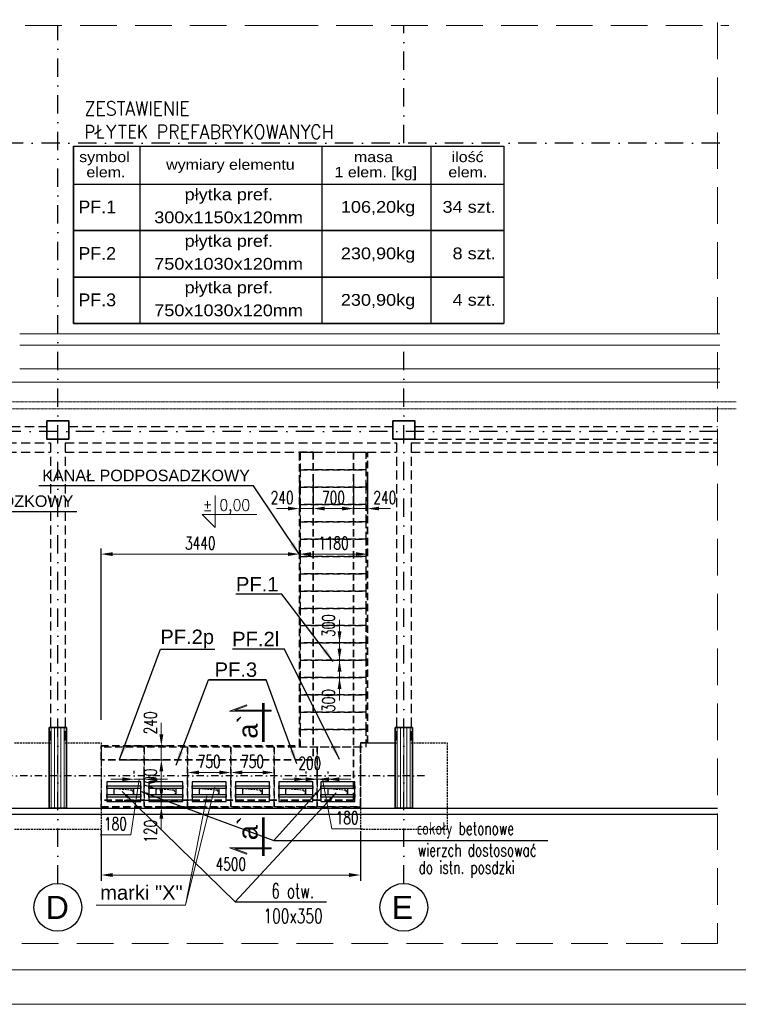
# Model space of a CAD drawing. Header units: centimetres. Extents: x -11084 to 18320, y 2736 to 15778.
# Tile 2 of 28: x 373 to 1619, y 11642 to 13350. Entities that reach past the tile are written whole.
import ezdxf

# ---------------------------------------------------------------- set-up
doc = ezdxf.new("R2010")
doc.units = ezdxf.units.CM
for name, pattern in [('DASHED', [0.75, 0.5, -0.25]), ('HIDDEN', [9.525, 6.35, -3.175]), ('HIDDEN2', [4.7625, 3.175, -1.5875]), ('KRESKAKROPKA', [25.4, 12.7, -6.35, 0, -6.35])]:
    doc.linetypes.add(name, pattern=pattern)
for name, color, linetype, lineweight in [('---Osie', 4, 'KRESKAKROPKA', 25), ('---Stal+opis', 3, 'Continuous', 18), ('---Stal+widok', 2, 'Continuous', 25), ('---Stal+wym', 9, 'Continuous', 15), ('---Widok', 7, 'Continuous', 25), ('---Ściany', 5, 'Continuous', 35), ('_cienkie', 9, 'Continuous', 9), ('_wymiar', 3, 'Continuous', 13), ('K---kreskowanie', 202, 'Continuous', 9), ('K_opis-25', 2, 'Continuous', 13), ('K_wymiar', 3, 'Continuous', 13)]:
    doc.layers.add(name, color=color, linetype=linetype, lineweight=lineweight)
for name, color, linetype in [('5', 3, 'Continuous'), ('_ściany', 8, 'Continuous'), ('K-5', 3, 'Continuous'), ('K_opis-70', 241, 'Continuous')]:
    doc.layers.add(name, color=color, linetype=linetype)
doc.styles.add('ARIAL', font='arial.ttf', dxfattribs={"width": 0.95})
doc.styles.add('Arial CE', font='arial.ttf')
doc.styles.add('Arial prosty', font='arial.ttf')
doc.styles.add('ROMAND', font='romand.shx', dxfattribs={"width": 0.9})
doc.styles.add('WYMIARY', font='ROMANS.shx', dxfattribs={"width": 0.7})
doc.dimstyles.new('10', dxfattribs={"dimtxt": 24, "dimasz": 12.5, "dimexe": 5, "dimexo": 10, "dimgap": 6, "dimtad": 1, "dimdec": 0, "dimrnd": 1, "dimzin": 9, "dimdsep": 46, "dimtxsty": 'WYMIARY', "dimcen": 5, "dimdle": 10, "dimclrd": 256, "dimclre": 256, "dimclrt": 11, "dimaunit": 1, "dimazin": 0, "dimtfac": 8e-05, "dimtdec": 0, "dimtix": 1, "dimtmove": 1, "dimatfit": 3, "dimfxl": 5, "dimtolj": 1, "dimtzin": 9, "dimarcsym": 0})
doc.dimstyles.new('SK100_mx_mm', dxfattribs={"dimtxt": 22, "dimasz": 20, "dimexe": 10, "dimexo": 40, "dimgap": 8, "dimtad": 1, "dimdec": 4, "dimlfac": 10, "dimrnd": 1, "dimzin": 9, "dimdsep": 46, "dimtxsty": 'WYMIARY', "dimcen": 10, "dimdle": 10, "dimclrd": 256, "dimclre": 256, "dimclrt": 3, "dimazin": 3, "dimtfac": 8e-05, "dimtdec": 4, "dimtmove": 0, "dimatfit": 3, "dimfxl": 1, "dimtolj": 1, "dimtzin": 9, "dimlwd": -1, "dimarcsym": 0})

# ---------------------------------------------------------------- blocks, each defined once
blk = doc.blocks.new('*D118')
at = {"layer": 'Defpoints', "color": 0, "transparency": 16777216}
for p in [(514.2, 12089.9), (618.7, 12089.9), (514.2, 12065.9)]:
    blk.add_point(p, dxfattribs=at)
at = {"layer": 'K_wymiar', "transparency": 16777216}
for p, q in [((618.7, 12109.9), (618.7, 12129.9)), ((618.7, 12065.9), (618.7, 12089.9)), ((618.7, 12045.9), (618.7, 12025.9))]:
    blk.add_line(p, q, dxfattribs=at)
at = {"layer": 'K_wymiar', "lineweight": -2, "transparency": 16777216}
for p, q in [((554.2, 12089.9), (628.7, 12089.9)), ((554.2, 12065.9), (628.7, 12065.9))]:
    blk.add_line(p, q, dxfattribs=at)
at = {"layer": 'K_wymiar', "transparency": 16777216}
for points in [[(615.4, 12109.9), (622.1, 12109.9), (618.7, 12089.9)], [(615.4, 12045.9), (622.1, 12045.9), (618.7, 12065.9)]]:
    blk.add_solid(points, dxfattribs=at)
at = {"layer": 'K_wymiar', "color": 3, "transparency": 16777216, "insert": (599.7, 12129.9), "char_height": 22, "attachment_point": 5, "rotation": 90, "style": 'WYMIARY'}
blk.add_mtext('\\A1;240', dxfattribs=at)
blk = doc.blocks.new('*D99')
at = {"layer": 'Defpoints', "color": 0, "transparency": 16777216}
for p in [(858.2, 12599.4), (882.2, 12599.4), (882.2, 12501.7)]:
    blk.add_point(p, dxfattribs=at)
at = {"layer": 'K_wymiar', "lineweight": -2, "transparency": 16777216}
for p, q in [((858.2, 12559.4), (858.2, 12491.7)), ((882.2, 12559.4), (882.2, 12491.7))]:
    blk.add_line(p, q, dxfattribs=at)
at = {"layer": 'K_wymiar', "transparency": 16777216}
for p, q in [((838.2, 12501.7), (818.2, 12501.7)), ((858.2, 12501.7), (882.2, 12501.7)), ((902.2, 12501.7), (922.2, 12501.7))]:
    blk.add_line(p, q, dxfattribs=at)
for points in [[(838.2, 12505), (838.2, 12498.4), (858.2, 12501.7)], [(902.2, 12505), (902.2, 12498.4), (882.2, 12501.7)]]:
    blk.add_solid(points, dxfattribs=at)
at = {"layer": 'K_wymiar', "color": 3, "transparency": 16777216, "insert": (828.2, 12520.7), "char_height": 22, "attachment_point": 5, "style": 'WYMIARY'}
blk.add_mtext('\\A1;240', dxfattribs=at)
blk = doc.blocks.new('*D100')
at = {"layer": 'Defpoints', "color": 0, "transparency": 16777216}
for p in [(952.2, 12599.4), (976.2, 12599.4), (976.2, 12501.7)]:
    blk.add_point(p, dxfattribs=at)
at = {"layer": 'K_wymiar', "lineweight": -2, "transparency": 16777216}
for p, q in [((952.2, 12559.4), (952.2, 12491.7)), ((976.2, 12559.4), (976.2, 12491.7))]:
    blk.add_line(p, q, dxfattribs=at)
at = {"layer": 'K_wymiar', "transparency": 16777216}
for p, q in [((932.2, 12501.7), (912.2, 12501.7)), ((952.2, 12501.7), (976.2, 12501.7)), ((996.2, 12501.7), (1016.2, 12501.7))]:
    blk.add_line(p, q, dxfattribs=at)
for points in [[(932.2, 12505), (932.2, 12498.4), (952.2, 12501.7)], [(996.2, 12505), (996.2, 12498.4), (976.2, 12501.7)]]:
    blk.add_solid(points, dxfattribs=at)
at = {"layer": 'K_wymiar', "color": 3, "transparency": 16777216, "insert": (1006.2, 12520.7), "char_height": 22, "attachment_point": 5, "style": 'WYMIARY'}
blk.add_mtext('\\A1;240', dxfattribs=at)
blk = doc.blocks.new('*D89')
at = {"layer": 'Defpoints', "color": 0, "transparency": 16777216}
for p in [(514.2, 12065.9), (618.7, 12065.9), (514.2, 11995.9)]:
    blk.add_point(p, dxfattribs=at)
at = {"layer": 'K_wymiar', "lineweight": -2, "transparency": 16777216}
for p, q in [((554.2, 12065.9), (628.7, 12065.9)), ((554.2, 11995.9), (628.7, 11995.9))]:
    blk.add_line(p, q, dxfattribs=at)
at = {"layer": 'K_wymiar', "transparency": 16777216}
blk.add_line((618.7, 12015.9), (618.7, 12045.9), dxfattribs=at)
for points in [[(615.4, 12045.9), (622.1, 12045.9), (618.7, 12065.9)], [(615.4, 12015.9), (622.1, 12015.9), (618.7, 11995.9)]]:
    blk.add_solid(points, dxfattribs=at)
at = {"layer": 'K_wymiar', "color": 3, "transparency": 16777216, "insert": (599.7, 12030.9), "char_height": 22, "attachment_point": 5, "rotation": 90, "style": 'WYMIARY'}
blk.add_mtext('\\A1;700', dxfattribs=at)
blk = doc.blocks.new('*D90')
at = {"layer": 'Defpoints', "color": 0, "transparency": 16777216}
for p in [(882.2, 12599.4), (952.2, 12599.4), (882.2, 12501.7)]:
    blk.add_point(p, dxfattribs=at)
at = {"layer": 'K_wymiar', "lineweight": -2, "transparency": 16777216}
for p, q in [((882.2, 12559.4), (882.2, 12491.7)), ((952.2, 12559.4), (952.2, 12491.7))]:
    blk.add_line(p, q, dxfattribs=at)
at = {"layer": 'K_wymiar', "transparency": 16777216}
blk.add_line((932.2, 12501.7), (902.2, 12501.7), dxfattribs=at)
for points in [[(902.2, 12505), (902.2, 12498.4), (882.2, 12501.7)], [(932.2, 12505), (932.2, 12498.4), (952.2, 12501.7)]]:
    blk.add_solid(points, dxfattribs=at)
at = {"layer": 'K_wymiar', "color": 3, "transparency": 16777216, "insert": (917.2, 12520.7), "char_height": 22, "attachment_point": 5, "style": 'WYMIARY'}
blk.add_mtext('\\A1;700', dxfattribs=at)
blk = doc.blocks.new('*D91')
at = {"layer": 'Defpoints', "color": 0, "transparency": 16777216}
for p in [(723.3, 11995.9), (618.7, 11983.9), (723.3, 11983.9)]:
    blk.add_point(p, dxfattribs=at)
at = {"layer": 'K_wymiar', "transparency": 16777216}
for p, q in [((618.7, 12015.9), (618.7, 12035.9)), ((618.7, 11995.9), (618.7, 11983.9)), ((618.7, 11963.9), (618.7, 11943.9))]:
    blk.add_line(p, q, dxfattribs=at)
at = {"layer": 'K_wymiar', "lineweight": -2, "transparency": 16777216}
for p, q in [((683.3, 11995.9), (608.7, 11995.9)), ((683.3, 11983.9), (608.7, 11983.9))]:
    blk.add_line(p, q, dxfattribs=at)
at = {"layer": 'K_wymiar', "transparency": 16777216}
for points in [[(615.4, 12015.9), (622.1, 12015.9), (618.7, 11995.9)], [(615.4, 11963.9), (622.1, 11963.9), (618.7, 11983.9)]]:
    blk.add_solid(points, dxfattribs=at)
at = {"layer": 'K_wymiar', "color": 3, "transparency": 16777216, "insert": (599.8, 11942), "char_height": 22, "attachment_point": 5, "rotation": 90, "style": 'WYMIARY'}
blk.add_mtext('\\A1;120', dxfattribs=at)
blk = doc.blocks.new('Przekrój_h')
at = {"lineweight": 0}
blk.add_hatch(color=2, dxfattribs=at).paths.add_polyline_path([(1.25, -4.2), (0.12, -7.29), (0.12, 2), (-0.13, 2), (-0.13, -8.71), (1.49, -4.28)])
at = {"const_width": 0.7}
blk.add_lwpolyline([(2, 0), (-8, 0)], dxfattribs=at)
at = {"color": 2, "lineweight": 0}
blk.add_lwpolyline([(1.25, -4.2), (0.12, -7.29), (0.12, 2), (-0.13, 2), (-0.13, -8.71), (1.49, -4.28)], close=True, dxfattribs=at)
at = {"style": 'ARIAL'}
blk.add_attdef('PR', (-6.5, -6.5), '', height=5, dxfattribs=at)
blk = doc.blocks.new('*D305')
at = {"layer": 'Defpoints', "color": 0, "transparency": 16777216}
for p in [(865.7, 12238.7), (927.7, 12238.7), (865.7, 12208.7)]:
    blk.add_point(p, dxfattribs=at)
at = {"layer": 'K_wymiar', "transparency": 16777216}
for p, q in [((927.7, 12258.7), (927.7, 12278.7)), ((927.7, 12208.7), (927.7, 12238.7)), ((927.7, 12188.7), (927.7, 12168.7))]:
    blk.add_line(p, q, dxfattribs=at)
at = {"layer": 'K_wymiar', "lineweight": -2, "transparency": 16777216}
for p, q in [((905.7, 12238.7), (937.7, 12238.7)), ((905.7, 12208.7), (937.7, 12208.7))]:
    blk.add_line(p, q, dxfattribs=at)
at = {"layer": 'K_wymiar', "transparency": 16777216}
for points in [[(924.4, 12258.7), (931.1, 12258.7), (927.7, 12238.7)], [(924.4, 12188.7), (931.1, 12188.7), (927.7, 12208.7)]]:
    blk.add_solid(points, dxfattribs=at)
at = {"layer": 'K_wymiar', "color": 3, "transparency": 16777216, "insert": (908.7, 12168.7), "char_height": 22, "attachment_point": 5, "rotation": 90, "style": 'WYMIARY'}
blk.add_mtext('\\A1;300', dxfattribs=at)
blk = doc.blocks.new('*D306')
at = {"layer": 'Defpoints', "color": 0, "transparency": 16777216}
for p in [(927.7, 12268.7), (980.7, 12268.7), (865.7, 12238.7)]:
    blk.add_point(p, dxfattribs=at)
at = {"layer": 'K_wymiar', "transparency": 16777216}
for p, q in [((927.7, 12288.7), (927.7, 12308.7)), ((927.7, 12238.7), (927.7, 12268.7)), ((927.7, 12218.7), (927.7, 12198.7))]:
    blk.add_line(p, q, dxfattribs=at)
at = {"layer": 'K_wymiar', "lineweight": -2, "transparency": 16777216}
for p, q in [((940.7, 12268.7), (917.7, 12268.7)), ((905.7, 12238.7), (937.7, 12238.7))]:
    blk.add_line(p, q, dxfattribs=at)
at = {"layer": 'K_wymiar', "transparency": 16777216}
for points in [[(924.4, 12288.7), (931.1, 12288.7), (927.7, 12268.7)], [(924.4, 12218.7), (931.1, 12218.7), (927.7, 12238.7)]]:
    blk.add_solid(points, dxfattribs=at)
at = {"layer": 'K_wymiar', "color": 3, "transparency": 16777216, "insert": (908.7, 12298.7), "char_height": 22, "attachment_point": 5, "rotation": 90, "style": 'WYMIARY'}
blk.add_mtext('\\A1;300', dxfattribs=at)
blk = doc.blocks.new('*D307')
at = {"layer": 'Defpoints', "color": 0, "transparency": 16777216}
for p in [(664.2, 12087.8), (739.2, 12087.8), (739.2, 12043.9)]:
    blk.add_point(p, dxfattribs=at)
at = {"layer": 'K_wymiar', "lineweight": -2, "transparency": 16777216}
for p, q in [((664.2, 12047.8), (664.2, 12033.9)), ((739.2, 12047.8), (739.2, 12033.9))]:
    blk.add_line(p, q, dxfattribs=at)
at = {"layer": 'K_wymiar', "transparency": 16777216}
blk.add_line((684.2, 12043.9), (719.2, 12043.9), dxfattribs=at)
for points in [[(684.2, 12047.3), (684.2, 12040.6), (664.2, 12043.9)], [(719.2, 12047.3), (719.2, 12040.6), (739.2, 12043.9)]]:
    blk.add_solid(points, dxfattribs=at)
at = {"layer": 'K_wymiar', "color": 3, "transparency": 16777216, "insert": (701.7, 12062.9), "char_height": 22, "attachment_point": 5, "style": 'WYMIARY'}
blk.add_mtext('\\A1;750', dxfattribs=at)
blk = doc.blocks.new('*D308')
at = {"layer": 'Defpoints', "color": 0, "transparency": 16777216}
for p in [(739.2, 12087.8), (814.2, 12087.8), (814.2, 12043.9)]:
    blk.add_point(p, dxfattribs=at)
at = {"layer": 'K_wymiar', "lineweight": -2, "transparency": 16777216}
for p, q in [((739.2, 12047.8), (739.2, 12033.9)), ((814.2, 12047.8), (814.2, 12033.9))]:
    blk.add_line(p, q, dxfattribs=at)
at = {"layer": 'K_wymiar', "transparency": 16777216}
blk.add_line((759.2, 12043.9), (794.2, 12043.9), dxfattribs=at)
for points in [[(759.2, 12047.3), (759.2, 12040.6), (739.2, 12043.9)], [(794.2, 12047.3), (794.2, 12040.6), (814.2, 12043.9)]]:
    blk.add_solid(points, dxfattribs=at)
at = {"layer": 'K_wymiar', "color": 3, "transparency": 16777216, "insert": (776.7, 12062.9), "char_height": 22, "attachment_point": 5, "style": 'WYMIARY'}
blk.add_mtext('\\A1;750', dxfattribs=at)
blk = doc.blocks.new('*D322')
at = {"layer": 'Defpoints', "color": 0, "transparency": 16777216}
for p in [(858.2, 12422.7), (858.2, 12376.4), (514.2, 12095.4)]:
    blk.add_point(p, dxfattribs=at)
at = {"layer": 'K_wymiar', "lineweight": -2, "transparency": 16777216}
for p, q in [((514.2, 12135.4), (514.2, 12432.7)), ((858.2, 12416.4), (858.2, 12432.7))]:
    blk.add_line(p, q, dxfattribs=at)
at = {"layer": 'K_wymiar', "transparency": 16777216}
blk.add_line((534.2, 12422.7), (838.2, 12422.7), dxfattribs=at)
for points in [[(534.2, 12426), (534.2, 12419.4), (514.2, 12422.7)], [(838.2, 12426), (838.2, 12419.4), (858.2, 12422.7)]]:
    blk.add_solid(points, dxfattribs=at)
at = {"layer": 'K_wymiar', "color": 3, "transparency": 16777216, "insert": (686.2, 12441.7), "char_height": 22, "attachment_point": 5, "style": 'WYMIARY'}
blk.add_mtext('\\A1;3440', dxfattribs=at)
blk = doc.blocks.new('*D323')
at = {"layer": 'Defpoints', "color": 0, "transparency": 16777216}
for p in [(976.2, 12422.7), (976.2, 12382), (858.2, 12376.4)]:
    blk.add_point(p, dxfattribs=at)
at = {"layer": 'K_wymiar', "lineweight": -2, "transparency": 16777216}
for p, q in [((858.2, 12416.4), (858.2, 12432.7)), ((976.2, 12422), (976.2, 12432.7))]:
    blk.add_line(p, q, dxfattribs=at)
at = {"layer": 'K_wymiar', "transparency": 16777216}
blk.add_line((878.2, 12422.7), (956.2, 12422.7), dxfattribs=at)
for points in [[(878.2, 12426), (878.2, 12419.4), (858.2, 12422.7)], [(956.2, 12426), (956.2, 12419.4), (976.2, 12422.7)]]:
    blk.add_solid(points, dxfattribs=at)
at = {"layer": 'K_wymiar', "color": 3, "transparency": 16777216, "insert": (917.2, 12441.7), "char_height": 22, "attachment_point": 5, "style": 'WYMIARY'}
blk.add_mtext('\\A1;1180', dxfattribs=at)
blk = doc.blocks.new('*D346')
at = {"layer": 'Defpoints', "color": 0, "transparency": 16777216}
for p in [(589.2, 12032.2), (571.2, 12007.1), (589.2, 11984.8)]:
    blk.add_point(p, dxfattribs=at)
at = {"layer": 'K_wymiar', "lineweight": -2, "transparency": 16777216}
for p, q in [((571.2, 12047.1), (571.2, 12042.2)), ((589.2, 12024.8), (589.2, 12042.2))]:
    blk.add_line(p, q, dxfattribs=at)
at = {"layer": 'K_wymiar', "transparency": 16777216}
for p, q in [((551.2, 12032.2), (531.2, 12032.2)), ((580.2, 12032.2), (565.8, 11936.1)), ((571.2, 12032.2), (589.2, 12032.2)), ((571.2, 12032.2), (589.2, 12032.2)), ((609.2, 12032.2), (629.2, 12032.2)), ((565.8, 11936.1), (512.4, 11936.1))]:
    blk.add_line(p, q, dxfattribs=at)
for points in [[(551.2, 12035.5), (551.2, 12028.9), (571.2, 12032.2)], [(609.2, 12035.5), (609.2, 12028.9), (589.2, 12032.2)]]:
    blk.add_solid(points, dxfattribs=at)
at = {"layer": 'K_wymiar', "color": 3, "transparency": 16777216, "insert": (539.1, 11955.1), "char_height": 22, "attachment_point": 5, "style": 'WYMIARY'}
blk.add_mtext('\\A1;180', dxfattribs=at)
blk = doc.blocks.new('*D347')
at = {"layer": 'Defpoints', "color": 0, "transparency": 16777216}
for p in [(889.2, 12032.2), (869.2, 12005.9), (889.2, 11984.8)]:
    blk.add_point(p, dxfattribs=at)
at = {"layer": 'K_wymiar', "lineweight": -2, "transparency": 16777216}
for p, q in [((869.2, 12045.9), (869.2, 12042.2)), ((889.2, 12024.8), (889.2, 12042.2))]:
    blk.add_line(p, q, dxfattribs=at)
at = {"layer": 'K_wymiar', "transparency": 16777216}
for p, q in [((849.2, 12032.2), (829.2, 12032.2)), ((869.2, 12032.2), (889.2, 12032.2)), ((909.2, 12032.2), (929.2, 12032.2))]:
    blk.add_line(p, q, dxfattribs=at)
for points in [[(849.2, 12035.5), (849.2, 12028.9), (869.2, 12032.2)], [(909.2, 12035.5), (909.2, 12028.9), (889.2, 12032.2)]]:
    blk.add_solid(points, dxfattribs=at)
at = {"layer": 'K_wymiar', "color": 3, "transparency": 16777216, "insert": (876.1, 12059.9), "char_height": 22, "attachment_point": 5, "style": 'WYMIARY'}
blk.add_mtext('\\A1;200', dxfattribs=at)
blk = doc.blocks.new('*D348')
at = {"layer": 'Defpoints', "color": 0, "transparency": 16777216}
for p in [(907.2, 12032.2), (907.2, 12005.9), (889.2, 11984.8)]:
    blk.add_point(p, dxfattribs=at)
at = {"layer": 'K_wymiar', "lineweight": -2, "transparency": 16777216}
for p, q in [((889.2, 12024.8), (889.2, 12042.2)), ((907.2, 12045.9), (907.2, 12042.2))]:
    blk.add_line(p, q, dxfattribs=at)
at = {"layer": 'K_wymiar', "transparency": 16777216}
for p, q in [((869.2, 12032.2), (849.2, 12032.2)), ((889.2, 12032.2), (907.2, 12032.2)), ((889.2, 12032.2), (907.2, 12032.2)), ((898.2, 12032.2), (914.1, 11946.3)), ((927.2, 12032.2), (947.2, 12032.2)), ((914.1, 11946.3), (967.5, 11946.3))]:
    blk.add_line(p, q, dxfattribs=at)
for points in [[(869.2, 12035.5), (869.2, 12028.9), (889.2, 12032.2)], [(927.2, 12035.5), (927.2, 12028.9), (907.2, 12032.2)]]:
    blk.add_solid(points, dxfattribs=at)
at = {"layer": 'K_wymiar', "color": 3, "transparency": 16777216, "insert": (940.8, 11965.3), "char_height": 22, "attachment_point": 5, "style": 'WYMIARY'}
blk.add_mtext('\\A1;180', dxfattribs=at)
blk = doc.blocks.new('*D353')
at = {"layer": 'Defpoints', "color": 0, "transparency": 16777216}
for p in [(514.2, 11983.9), (964.2, 11981.9), (964.2, 11866.1)]:
    blk.add_point(p, dxfattribs=at)
at = {"layer": 'K_wymiar', "lineweight": -2, "transparency": 16777216}
for p, q in [((514.2, 11943.9), (514.2, 11856.1)), ((964.2, 11941.9), (964.2, 11856.1))]:
    blk.add_line(p, q, dxfattribs=at)
at = {"layer": 'K_wymiar', "transparency": 16777216}
blk.add_line((534.2, 11866.1), (944.2, 11866.1), dxfattribs=at)
for points in [[(534.2, 11869.5), (534.2, 11862.8), (514.2, 11866.1)], [(944.2, 11869.5), (944.2, 11862.8), (964.2, 11866.1)]]:
    blk.add_solid(points, dxfattribs=at)
at = {"layer": 'K_wymiar', "color": 3, "transparency": 16777216, "insert": (739.2, 11885.1), "char_height": 22, "attachment_point": 5, "style": 'WYMIARY'}
blk.add_mtext('\\A1;4500', dxfattribs=at)

msp = doc.modelspace()

# ---------------------------------------------------------------- hatches: boundary and pattern name
at = {"layer": 'K---kreskowanie', "transparency": 33554687}
h = msp.add_hatch(dxfattribs=at)
h.set_pattern_fill('ANSI31', color=256, scale=1.75, angle=45)
h.paths.add_polyline_path([(454.18439, 12121.925449), (424.18439, 12121.925449), (424.18439, 11981.925449), (454.18439, 11981.925449)])
h = msp.add_hatch(dxfattribs=at)
h.set_pattern_fill('ANSI31', color=256, scale=1.75, angle=45)
h.paths.add_polyline_path([(1054.18439, 12121.925449), (1024.18439, 12121.925449), (1024.18439, 11981.925449), (1054.18439, 11981.925449)])

# ---------------------------------------------------------------- linework, layer by layer
at = {"layer": '---Osie', "ltscale": 2.5}
for p, q in [((439.18439, 11851.444433), (439.18439, 13339.606633)), ((1039.18439, 13135.425449), (1039.18439, 13339.606633)), ((1587.360469, 13135.425449), (-364.911507, 13135.425449)), ((1587.360469, 13135.425449), (1034.364208, 13135.425449)), ((1039.18439, 11851.444433), (1039.18439, 12804.925449)), ((1583.448421, 12635.425449), (-368.823554, 12635.425449))]:
    msp.add_line(p, q, dxfattribs=at)
at = {"layer": '---Osie'}
msp.add_line((1074.87277, 12037.925449), (-368.823554, 12037.925449), dxfattribs=at)
at = {"layer": '---Osie', "linetype": 'ByBlock'}
for centre in [(439.18439, 11810.065783), (1039.18439, 11810.065783)]:
    msp.add_circle(centre, 41.378649, dxfattribs=at)
at = {"layer": '---Stal+widok'}
for points in [[(583.18439, 12015.898769), (524.18439, 12015.898769), (524.18439, 12020.898769), (583.18439, 12020.898769)], [(583.18439, 12000.898769), (524.18439, 12000.898769), (524.18439, 12005.898769), (583.18439, 12005.898769)], [(656.18439, 12015.898769), (597.18439, 12015.898769), (597.18439, 12020.898769), (656.18439, 12020.898769)], [(656.18439, 12000.898769), (597.18439, 12000.898769), (597.18439, 12005.898769), (656.18439, 12005.898769)], [(731.18439, 12015.898769), (672.18439, 12015.898769), (672.18439, 12020.898769), (731.18439, 12020.898769)], [(731.18439, 12000.898769), (672.18439, 12000.898769), (672.18439, 12005.898769), (731.18439, 12005.898769)], [(806.18439, 12015.898769), (747.18439, 12015.898769), (747.18439, 12020.898769), (806.18439, 12020.898769)], [(806.18439, 12000.898769), (747.18439, 12000.898769), (747.18439, 12005.898769), (806.18439, 12005.898769)], [(881.18439, 12015.898769), (822.18439, 12015.898769), (822.18439, 12020.898769), (881.18439, 12020.898769)], [(881.18439, 12000.898769), (822.18439, 12000.898769), (822.18439, 12005.898769), (881.18439, 12005.898769)], [(954.18439, 12015.898769), (895.18439, 12015.898769), (895.18439, 12020.898769), (954.18439, 12020.898769)], [(954.18439, 12000.898769), (895.18439, 12000.898769), (895.18439, 12005.898769), (954.18439, 12005.898769)]]:
    msp.add_lwpolyline(points, close=True, dxfattribs=at)
at = {"layer": '---Stal+wym', "color": 2, "linetype": 'ByBlock'}
msp.add_lwpolyline([(6587.525019, 11701.882042), (-392.474981, 11701.882042), (-392.474981, 14551.882042), (6587.525019, 14551.882042)], close=True, dxfattribs=at)
at = {"layer": '---Stal+wym', "color": 3, "linetype": 'ByBlock'}
msp.add_lwpolyline([(711.908989, 12524.169044), (711.908989, 12468.804093), (711.908989, 12468.804093), (689.408989, 12491.304093), (784.173757, 12491.304093)], dxfattribs=at)
at = {"layer": '---Widok', "color": 0}
for p, q in [((-368.823554, 11981.925449), (1583.448421, 11981.925449)), ((-368.823554, 11971.925449), (1583.448421, 11971.925449))]:
    msp.add_line(p, q, dxfattribs=at)
at = {"layer": '---Widok', "linetype": 'HIDDEN2', "ltscale": 4}
for points in [[(859.18439, 12598.655261), (859.18439, 12568.655261), (974.18439, 12568.655261), (974.18439, 12598.655261)], [(859.18439, 12568.655261), (859.18439, 12538.655261), (974.18439, 12538.655261), (974.18439, 12568.655261)], [(859.18439, 12538.655261), (859.18439, 12508.655261), (974.18439, 12508.655261), (974.18439, 12538.655261)], [(859.18439, 12508.655261), (859.18439, 12478.655261), (974.18439, 12478.655261), (974.18439, 12508.655261)], [(859.18439, 12478.655261), (859.18439, 12448.655261), (974.18439, 12448.655261), (974.18439, 12478.655261)], [(859.18439, 12448.655261), (859.18439, 12418.655261), (974.18439, 12418.655261), (974.18439, 12448.655261)], [(859.18439, 12418.655261), (859.18439, 12388.655261), (974.18439, 12388.655261), (974.18439, 12418.655261)], [(859.18439, 12388.655261), (859.18439, 12358.655261), (974.18439, 12358.655261), (974.18439, 12388.655261)], [(859.18439, 12358.655261), (859.18439, 12328.655261), (974.18439, 12328.655261), (974.18439, 12358.655261)], [(859.18439, 12328.655261), (859.18439, 12298.655261), (974.18439, 12298.655261), (974.18439, 12328.655261)], [(859.18439, 12298.655261), (859.18439, 12268.655261), (974.18439, 12268.655261), (974.18439, 12298.655261)], [(859.18439, 12268.655261), (859.18439, 12238.655261), (974.18439, 12238.655261), (974.18439, 12268.655261)], [(859.18439, 12238.655261), (859.18439, 12208.655261), (974.18439, 12208.655261), (974.18439, 12238.655261)], [(859.18439, 12208.655261), (859.18439, 12178.655261), (974.18439, 12178.655261), (974.18439, 12208.655261)], [(859.18439, 12178.655261), (859.18439, 12148.655261), (974.18439, 12148.655261), (974.18439, 12178.655261)], [(859.18439, 12148.655261), (859.18439, 12118.655261), (974.18439, 12118.655261), (974.18439, 12148.655261)], [(859.18439, 12118.655261), (859.18439, 12088.655261), (974.18439, 12088.655261), (974.18439, 12118.655261)], [(514.18439, 11984.775551), (589.18439, 11984.775551), (589.18439, 12087.775551), (514.18439, 12087.775551)], [(589.18439, 11984.775551), (664.18439, 11984.775551), (664.18439, 12087.775551), (589.18439, 12087.775551)], [(664.18439, 11984.775551), (739.18439, 11984.775551), (739.18439, 12087.775551), (664.18439, 12087.775551)], [(739.18439, 11984.775551), (814.18439, 11984.775551), (814.18439, 12087.775551), (739.18439, 12087.775551)], [(814.18439, 11984.775551), (889.18439, 11984.775551), (889.18439, 12087.775551), (814.18439, 12087.775551)], [(889.18439, 11984.775551), (964.18439, 11984.775551), (964.18439, 12087.775551), (889.18439, 12087.775551)]]:
    msp.add_lwpolyline(points, close=True, dxfattribs=at)
at = {"layer": '---Widok'}
for points in [[(583.18439, 12027.898769), (524.18439, 12027.898769), (524.18439, 11993.898769), (583.18439, 11993.898769)], [(656.18439, 12027.898769), (597.18439, 12027.898769), (597.18439, 11993.898769), (656.18439, 11993.898769)], [(731.18439, 12027.898769), (672.18439, 12027.898769), (672.18439, 11993.898769), (731.18439, 11993.898769)], [(806.18439, 12027.898769), (747.18439, 12027.898769), (747.18439, 11993.898769), (806.18439, 11993.898769)], [(881.18439, 12027.898769), (822.18439, 12027.898769), (822.18439, 11993.898769), (881.18439, 11993.898769)], [(954.18439, 12027.898769), (895.18439, 12027.898769), (895.18439, 11993.898769), (954.18439, 11993.898769)], [(571.18439, 12015.898769), (536.18439, 12015.898769), (536.18439, 12005.898769), (571.18439, 12005.898769)], [(644.18439, 12015.898769), (609.18439, 12015.898769), (609.18439, 12005.898769), (644.18439, 12005.898769)], [(719.18439, 12015.898769), (684.18439, 12015.898769), (684.18439, 12005.898769), (719.18439, 12005.898769)], [(794.18439, 12015.898769), (759.18439, 12015.898769), (759.18439, 12005.898769), (794.18439, 12005.898769)], [(869.18439, 12015.898769), (834.18439, 12015.898769), (834.18439, 12005.898769), (869.18439, 12005.898769)], [(942.18439, 12015.898769), (907.18439, 12015.898769), (907.18439, 12005.898769), (942.18439, 12005.898769)]]:
    msp.add_lwpolyline(points, close=True, dxfattribs=at)
at = {"layer": '---Widok', "linetype": 'HIDDEN2'}
for points in [[(571.18439, 12005.898769), (567.938358, 12013.013178), (536.18439, 12015.898769)], [(644.18439, 12005.898769), (640.938358, 12013.013178), (609.18439, 12015.898769)], [(719.18439, 12005.898769), (715.938358, 12013.013178), (684.18439, 12015.898769)], [(794.18439, 12005.898769), (790.938358, 12013.013178), (759.18439, 12015.898769)], [(869.18439, 12005.898769), (865.938358, 12013.013178), (834.18439, 12015.898769)], [(942.18439, 12005.898769), (938.938358, 12013.013178), (907.18439, 12015.898769)]]:
    msp.add_lwpolyline(points, dxfattribs=at)
at = {"layer": '---Ściany', "color": 2}
for points in [[(420.18439, 12653.925449), (458.18439, 12653.925449), (458.18439, 12621.925449), (420.18439, 12621.925449)], [(1020.18439, 12653.925449), (1058.18439, 12653.925449), (1058.18439, 12621.925449), (1020.18439, 12621.925449)], [(424.18439, 12121.925449), (454.18439, 12121.925449), (454.18439, 11981.925449), (424.18439, 11981.925449)], [(1024.18439, 12121.925449), (1054.18439, 12121.925449), (1054.18439, 11981.925449), (1024.18439, 11981.925449)]]:
    msp.add_lwpolyline(points, close=True, dxfattribs=at)
at = {"layer": '---Ściany', "color": 6, "linetype": 'HIDDEN', "ltscale": 2}
for points in [[(952.18439, 12599.425449), (952.18439, 11995.898769), (514.18439, 11995.898769)], [(514.18439, 12007.898769), (514.18439, 11983.898769), (964.18439, 11983.898769), (964.18439, 12095.425449), (976.18439, 12095.425449), (976.18439, 12599.425449)], [(514.18439, 12065.898769), (514.18439, 12089.898769), (858.18439, 12089.898769), (858.18439, 12599.425449), (882.18439, 12599.425449), (882.18439, 12065.898769), (514.18439, 12065.898769)]]:
    msp.add_lwpolyline(points, dxfattribs=at)
at = {"layer": '5'}
for points in [[(582.020187, 12983.812504), (582.020187, 13130.079064)], [(582.020187, 12903.155249), (582.020187, 12983.812504)], [(582.020187, 12822.497993), (582.020187, 12903.155249)]]:
    msp.add_lwpolyline(points, dxfattribs=at)
at = {"layer": '_cienkie'}
for p, q in [((373.096437, 12804.925449), (1587.360469, 12804.925449)), ((373.096437, 12784.925449), (1587.360469, 12784.925449)), ((373.096437, 12743.925449), (1587.360469, 12743.925449)), ((1587.360469, 12720.925449), (-373.548015, 12720.925449))]:
    msp.add_line(p, q, dxfattribs=at)
at = {"layer": '_cienkie', "linetype": 'ByBlock'}
msp.add_lwpolyline([(6647.525019, 11641.882042), (-652.474981, 11641.882042), (-652.474981, 14611.882042), (6647.525019, 14611.882042)], close=True, dxfattribs=at)
at = {"layer": '_cienkie', "linetype": 'HIDDEN', "ltscale": 10}
for points in [[(1583.448421, 12639.790314), (1583.448421, 11747.226204), (-368.823554, 11747.226204), (-368.823554, 14297.21734), (1583.448421, 14297.21734), (1583.448421, 12652.017679)], [(-379.356119, 13339.606633), (826.891579, 13339.606633)], [(-379.356119, 13339.606633), (826.891579, 13339.606633)], [(826.891579, 13339.606633), (1602.97043, 13339.606633)], [(826.891579, 13339.606633), (1602.97043, 13339.606633)]]:
    msp.add_lwpolyline(points, dxfattribs=at)
at = {"layer": '_cienkie', "linetype": 'DASHED'}
for points in [[(-364.911507, 12687.017679), (1615.403119, 12687.017679)], [(-364.911507, 12674.790314), (1615.403119, 12674.790314)]]:
    msp.add_lwpolyline(points, dxfattribs=at)
at = {"layer": '_wymiar', "linetype": 'ByBlock'}
for points in [[(711.539159, 12018.329243), (660.523193, 11813.972173), (505.733394, 11813.972173)], [(660.523193, 11813.972173), (697.445536, 12003.592617)]]:
    msp.add_lwpolyline(points, dxfattribs=at)
at = {"layer": '_ściany', "linetype": 'HIDDEN2', "ltscale": 5}
for p, q in [((-148.31561, 12615.425449), (426.68439, 12615.425449)), ((426.68439, 12615.425449), (426.68439, 12095.425449)), ((451.68439, 12615.425449), (451.68439, 12095.425449)), ((451.68439, 12615.425449), (1026.68439, 12615.425449)), ((1026.68439, 12615.425449), (1026.68439, 12095.425449)), ((1051.68439, 12615.425449), (1051.68439, 12095.425449)), ((1051.68439, 12615.425449), (1583.448421, 12615.425449)), ((-148.31561, 12599.425449), (426.68439, 12599.425449)), ((451.68439, 12599.425449), (1026.68439, 12599.425449)), ((1051.68439, 12599.425449), (1583.448421, 12599.425449))]:
    msp.add_line(p, q, dxfattribs=at)
at = {"layer": '_ściany', "linetype": 'HIDDEN2'}
for p, q in [((364.18439, 12095.425449), (426.68439, 12095.425449)), ((451.68439, 12095.425449), (514.18439, 12095.425449)), ((514.18439, 12095.425449), (514.18439, 11945.425449)), ((964.18439, 12095.425449), (964.18439, 11945.425449)), ((964.18439, 12095.425449), (964.18439, 11945.425449)), ((1051.68439, 12095.425449), (1114.18439, 12095.425449)), ((1114.18439, 12095.425449), (1114.18439, 11945.425449)), ((364.18439, 11945.425449), (514.18439, 11945.425449)), ((964.18439, 11945.425449), (1114.18439, 11945.425449))]:
    msp.add_line(p, q, dxfattribs=at)
at = {"layer": '_ściany'}
msp.add_line((964.18439, 12095.425449), (1026.68439, 12095.425449), dxfattribs=at)
at = {"layer": '_ściany', "linetype": 'HIDDEN2', "ltscale": 5}
for points in [[(-141.81561, 12643.925449), (420.18439, 12643.925449)], [(458.18439, 12643.925449), (1020.18439, 12643.925449)], [(1058.18439, 12643.925449), (1583.448421, 12643.925449)], [(1058.18439, 12621.925449), (1583.448421, 12621.925449)]]:
    msp.add_lwpolyline(points, dxfattribs=at)
at = {"layer": 'K-5'}
for p, q in [((466.576224, 13130.079064), (466.576224, 12983.812504)), ((466.576224, 13130.079064), (466.576224, 12983.812504)), ((896.783331, 13130.078556), (896.783331, 12822.497993)), ((1085.88003, 13130.078556), (1085.88003, 12983.811996)), ((1085.88003, 13130.078556), (1085.88003, 12983.811996)), ((466.576224, 12983.812504), (466.576224, 12983.812504)), ((466.576224, 12983.812504), (466.576224, 12903.155249)), ((466.576224, 12983.812504), (466.576224, 12903.155249)), ((1085.88003, 12983.811996), (1085.88003, 12983.812504)), ((1085.88003, 12983.811996), (1085.88003, 12903.15474)), ((1085.88003, 12983.811996), (1085.88003, 12903.15474)), ((466.576224, 12903.155249), (466.576224, 12903.155249)), ((466.576224, 12903.155249), (466.576224, 12903.155249)), ((466.576224, 12903.155249), (466.576224, 12822.497993)), ((466.576224, 12903.155249), (466.576224, 12822.497993)), ((1085.88003, 12903.15474), (1085.88003, 12903.155249)), ((1085.88003, 12903.15474), (1085.88003, 12903.155249)), ((1085.88003, 12903.15474), (1085.88003, 12822.497485)), ((1085.88003, 12903.15474), (1085.88003, 12822.497485)), ((466.576224, 12822.497993), (466.576224, 12822.497993)), ((1085.88003, 12822.497485), (1085.88003, 12822.497993))]:
    msp.add_line(p, q, dxfattribs=at)
for points in [[(466.576224, 13130.079064), (1212.816754, 13130.079064), (1212.816754, 12983.812504), (466.576224, 12983.812504)], [(466.576224, 13064.469759), (1212.816754, 13064.469759), (1212.816754, 12983.812504), (466.576224, 12983.812504)], [(466.576224, 12983.812504), (1212.816754, 12983.812504), (1212.816754, 12983.812504), (466.576224, 12983.812504)], [(466.576224, 12983.812504), (1212.816754, 12983.812504), (1212.816754, 12903.155249), (466.576224, 12903.155249)], [(466.576224, 12903.155249), (1212.816754, 12903.155249), (1212.816754, 12903.155249), (466.576224, 12903.155249)], [(466.576224, 12903.155249), (1212.816754, 12903.155249), (1212.816754, 12903.155249), (466.576224, 12903.155249)], [(466.576224, 12903.155249), (1212.816754, 12903.155249), (1212.816754, 12822.497993), (466.576224, 12822.497993)], [(466.576224, 12822.497993), (1212.816754, 12822.497993), (1212.816754, 12822.497993), (466.576224, 12822.497993)]]:
    msp.add_lwpolyline(points, close=True, dxfattribs=at)

# ---------------------------------------------------------------- block references
at = {"layer": 'K_opis-70'}
ref = msp.add_blockref('Przekrój_h', (795.509634, 12151.033315), dxfattribs=dict(at, xscale=-6.75, yscale=6.75, zscale=9, rotation=270))
ref.add_attrib('PR', 'a`', (785.545787, 12102.580893), dxfattribs={"layer": '0', "height": 33.75, "rotation": 90, "style": 'ARIAL'})
ref = msp.add_blockref('Przekrój_h', (795.509634, 11912.360744), dxfattribs=dict(at, xscale=6.75, yscale=6.75, zscale=9, rotation=270))
ref.add_attrib('PR', 'a`', (785.545787, 11926.490173), dxfattribs={"layer": '0', "height": 33.75, "rotation": 90, "style": 'ARIAL'})

# ---------------------------------------------------------------- texts
at = {"layer": '---Osie', "linetype": 'ByBlock', "style": 'Arial prosty'}
for s, p in [('D', (418.076292, 11789.939433)), ('E', (1018.076292, 11789.939433))]:
    msp.add_text(s, height=40, dxfattribs=at).set_placement(p)
at = {"layer": '---Stal+opis', "color": 3, "style": 'Arial CE', "width": 1.1}
for s, height, p in [('symbol', 18, (476.294429, 13102.594345)), ('masa', 18, (952.788195, 13102.594345)), ('ilość', 18, (1122.17435, 13102.594345)), ('wymiary elementu', 18, (627.054226, 13089.348197)), ('elem.', 18, (488.7955, 13076.271978)), ('1 elem. [kg]', 18, (919.090858, 13076.271978)), ('elem.', 18, (1116.460526, 13076.271978)), ('płytka pref.', 20.4, (659.091552, 13036.362045)), ('106,20kg', 20.4, (930.018533, 13014.741204)), ('34 szt.', 20.4, (1106.338615, 13014.741204)), ('300x1150x120mm', 20.4, (606.427288, 12996.656822)), ('płytka pref.', 20.4, (659.091552, 12955.70479)), ('230,90kg', 20.4, (930.018533, 12934.083949)), ('  8 szt.', 20.4, (1106.338615, 12934.083949)), ('750x1030x120mm', 20.4, (606.427288, 12915.999567)), ('płytka pref.', 20.4, (659.091552, 12875.047535)), ('230,90kg', 20.4, (930.018533, 12853.426693)), ('  4 szt.', 20.4, (1106.338615, 12853.426693)), ('750x1030x120mm', 20.4, (606.427288, 12835.342312))]:
    msp.add_text(s, height=height, dxfattribs=at).set_placement(p)
at = {"layer": '---Stal+opis', "color": 3, "attachment_point": 5, "style": 'Arial CE'}
for s, insert, char_height in [('\\A1;PF.1', (507.592904, 13024.834882), 22.1), ('\\A1;PF.2', (507.592904, 12944.177627), 22.1), ('\\A1;PF.3', (507.592904, 12863.520371), 22.1), ('\\A1;KANAŁ PODPOSADZKOWY', (592.270592, 12558.973086), 20), ('\\A1;KANAŁ PODPOSADZKOWY', (286.000972, 12514.407949), 20), ('\\A1;PF.1', (785.005733, 12370.496828), 25), ('\\A1;PF.2p', (663.511108, 12275.494707), 25), ('\\A1;PF.2l', (782.320457, 12275.494707), 25), ('\\A1;PF.3', (747.961252, 12222.190684), 25), ('\\A1;marki "X"', (584.172673, 11835.530279), 25)]:
    msp.add_mtext(s, dxfattribs=dict(at, insert=insert, char_height=char_height))
at = {"layer": '---Stal+wym', "color": 3, "linetype": 'ByBlock', "insert": (731.641154, 12504.777016), "char_height": 19.6875, "attachment_point": 5, "style": 'ROMAND'}
msp.add_mtext('\\A1;%%P 0,00', dxfattribs=at)
at = {"layer": 'K_opis-25', "style": 'ROMAND', "width": 0.9}
for s, p in [('ZESTAWIENIE ', (485.580653, 13183.168217)), ('PŁYTEK PREFABRYKOWANYCH ', (485.580653, 13142.986135))]:
    msp.add_text(s, height=24.48, dxfattribs=at).set_placement(p)
at = {"layer": 'K_wymiar', "color": 2, "attachment_point": 5, "style": 'WYMIARY'}
for s, insert, char_height in [('\\A1;cokoły betonowe ', (1146.002554, 11943.643424), 22), ('\\A1;wierzch dostosować ', (1166.458385, 11909.424175), 22), ('\\A1;do istn. posdzki', (1148.028624, 11875.724348), 22), ('\\A1;6 otw.', (846.496121, 11838.644975), 25), ('\\A1;100x350', (847.152619, 11795.111958), 25)]:
    msp.add_mtext(s, dxfattribs=dict(at, insert=insert, char_height=char_height))

# ---------------------------------------------------------------- dimensions: what is measured, and where the dimension line sits
at = {"layer": 'K_wymiar'}
for base, p1, p2, picture, middle in [((882.18439, 12501.696482), (858.18439, 12599.425449), (882.18439, 12599.425449), '*D99', (828.18439, 12501.696482)), ((976.18439, 12501.696482), (952.18439, 12599.425449), (976.18439, 12599.425449), '*D100', (1006.18439, 12501.696482)), ((889.18439, 12032.208101), (869.18439, 12005.898769), (889.18439, 11984.775551), '*D347', (876.073712, 12040.936251)), ((589.18439, 12032.208101), (571.18439, 12007.09338), (589.18439, 11984.775551), '*D346', (557.784404, 11936.137889)), ((907.18439, 12032.208101), (889.18439, 11984.775551), (907.18439, 12005.898769), '*D348', (922.120339, 11946.295582))]:
    dim = msp.add_linear_dim(base=base, p1=p1, p2=p2, dimstyle='SK100_mx_mm', override={"dimtmove": 1}, dxfattribs=at)
    dim.commit()
    dim.dimension.update_dxf_attribs({"geometry": picture, "text_midpoint": middle, "dimtype": 160})
for base, p1, p2, angle, picture, middle in [((882.18439, 12501.696482), (952.18439, 12599.425449), (882.18439, 12599.425449), 180, '*D90', (917.18439, 12520.696482)), ((618.723897, 12065.898769), (514.18439, 11995.898769), (514.18439, 12065.898769), 90, '*D89', (599.723897, 12030.898769))]:
    dim = msp.add_linear_dim(base=base, p1=p1, p2=p2, angle=angle, dimstyle='SK100_mx_mm', override={"dimtmove": 1}, dxfattribs=at)
    dim.commit()
    dim.dimension.update_dxf_attribs({"geometry": picture, "text_midpoint": middle})
for base, p1, p2, picture, middle in [((858.18439, 12422.694242), (514.18439, 12095.425449), (858.18439, 12376.43954), '*D322', (686.18439, 12441.694242)), ((976.18439, 12422.694242), (858.18439, 12376.43954), (976.18439, 12381.966219), '*D323', (917.18439, 12441.694242)), ((739.18439, 12043.936537), (664.18439, 12087.775551), (739.18439, 12087.775551), '*D307', (701.68439, 12062.936537)), ((814.18439, 12043.936537), (739.18439, 12087.775551), (814.18439, 12087.775551), '*D308', (776.68439, 12062.936537)), ((964.18439, 11866.119605), (514.18439, 11983.898769), (964.18439, 11981.925449), '*D353', (739.18439, 11885.119605))]:
    dim = msp.add_linear_dim(base=base, p1=p1, p2=p2, dimstyle='SK100_mx_mm', override={"dimtmove": 1}, dxfattribs=at)
    dim.commit()
    dim.dimension.update_dxf_attribs({"geometry": picture, "text_midpoint": middle})
for base, p1, p2, picture, middle in [((927.71701, 12268.655261), (865.686046, 12238.655261), (980.686046, 12268.655261), '*D306', (927.71701, 12298.655261)), ((927.71701, 12238.655261), (865.686046, 12208.655261), (865.686046, 12238.655261), '*D305', (927.71701, 12168.655261)), ((618.723897, 12089.898769), (514.18439, 12065.898769), (514.18439, 12089.898769), '*D118', (618.723897, 12129.898769)), ((618.723897, 11983.898769), (723.263405, 11995.898769), (723.263405, 11983.898769), '*D91', (618.763405, 11942.025449))]:
    dim = msp.add_linear_dim(base=base, p1=p1, p2=p2, angle=90, dimstyle='SK100_mx_mm', override={"dimtmove": 1}, dxfattribs=at)
    dim.commit()
    dim.dimension.update_dxf_attribs({"geometry": picture, "text_midpoint": middle, "dimtype": 160})

# ---------------------------------------------------------------- leaders
at = {"layer": '_wymiar', "linetype": 'ByBlock'}
for points, override in [([(859.18439, 12420.155261), (778.634874, 12541.051133), (406.003527, 12541.051133)], {"dimasz": 25, "dimgap": 6, "dimtad": 0, "dimfxl": 0.18}), ([(20.18439, 12386.684861), (99.733906, 12496.485995), (472.365253, 12496.485995)], {"dimasz": 25, "dimgap": 6, "dimtad": 0, "dimfxl": 0.18}), ([(916.86576, 12236.494509), (827.54407, 12353.074806), (748.102352, 12353.074806)], {"dimasz": 25, "dimgap": 6, "dimtad": 0, "dimfxl": 0.18}), ([(546.043108, 12066.251418), (617.32358, 12258.072685), (711.638518, 12258.072685)], {"dimasz": 25, "dimgap": 6, "dimtad": 0, "dimfxl": 0.18}), ([(927.899946, 12066.251418), (832.070395, 12258.072685), (741.884441, 12258.072685)], {"dimasz": 25, "dimgap": 6, "dimtad": 0, "dimfxl": 0.18}), ([(644.149385, 12056.527083), (700.73876, 12204.768662), (800.729103, 12204.768662)], {"dimasz": 25, "dimgap": 6, "dimtad": 0, "dimfxl": 0.18}), ([(853.582555, 12058.794838), (800.729103, 12204.768662), (700.73876, 12204.768662)], {"dimasz": 25, "dimgap": 6, "dimtad": 0, "dimfxl": 0.18}), ([(550.584581, 12010.736586), (746.877597, 11819.528699), (905.32033, 11819.528699)], {"dimasz": 15, "dimgap": 6, "dimtad": 0, "dimfxl": 0.18}), ([(583.870401, 12010.898769), (813.794567, 11926.13051), (1288.996714, 11926.13051)], {"dimasz": 15, "dimgap": 6, "dimtad": 0, "dimfxl": 0.18}), ([(921.684457, 12008.488226), (746.877597, 11819.528699), (905.32033, 11819.528699)], {"dimasz": 15, "dimgap": 6, "dimtad": 0, "dimfxl": 0.18}), ([(895.870401, 12017.170355), (813.794567, 11926.13051), (1086.583339, 11926.13051)], {"dimasz": 15, "dimgap": 6, "dimtad": 0, "dimfxl": 0.18})]:
    msp.add_leader(points, dimstyle='10', override=override, dxfattribs=at)

doc.saveas('drawing.dxf')
